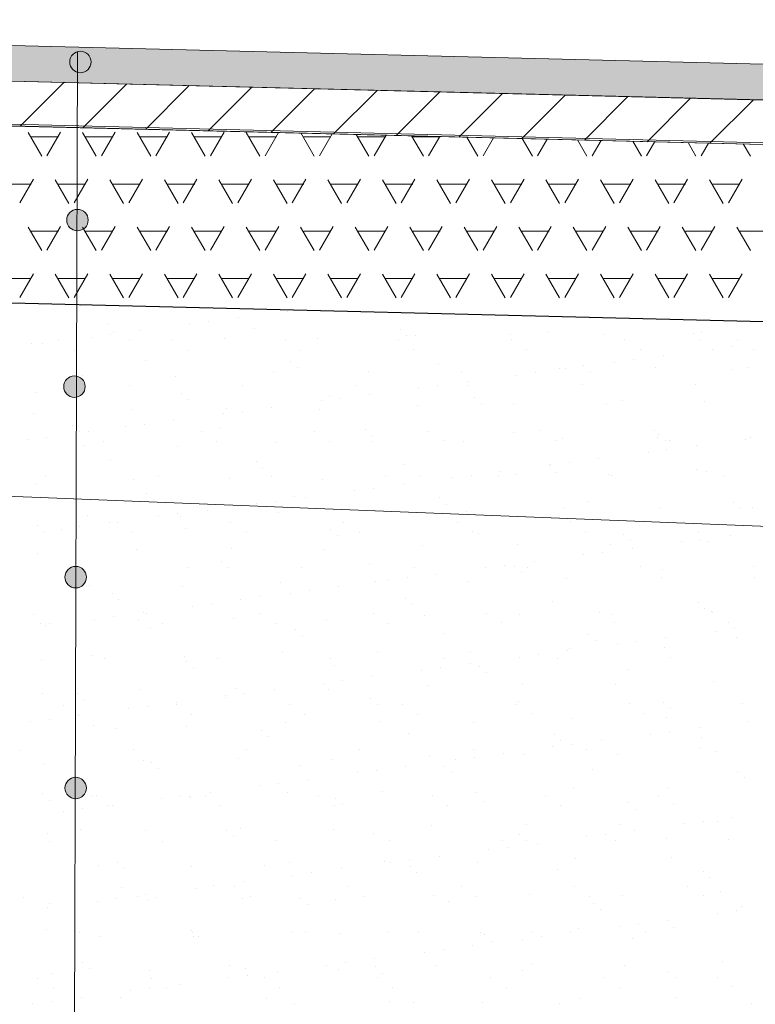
# Model space of a CAD drawing. Header units: metres. Extents: x 561538 to 562530, y 6580867 to 6581188.
# Tile 38 of 78: x 562509.93 to 562510.96, y 6580870.53 to 6580871.9. Entities that reach past the tile are written whole.
import ezdxf

# ---------------------------------------------------------------- set-up
doc = ezdxf.new("R2010")
doc.units = ezdxf.units.M
for name, color, linetype, lineweight in [('KLM_hatch-soidutee-asfalt-tyyp2', 253, 'Continuous', 9), ('KLM_horisontaal', 154, 'Continuous', 9), ('KLM_lõige', 7, 'Continuous', 9)]:
    doc.layers.add(name, color=color, linetype=linetype, lineweight=lineweight)

msp = doc.modelspace()

# ---------------------------------------------------------------- hatches: boundary and pattern name
at = {"layer": 'KLM_hatch-soidutee-asfalt-tyyp2'}
msp.add_hatch(color=254, dxfattribs=at).paths.add_polyline_path([(562508.4777, 6580871.9014), (562508.4777, 6580871.8514), (562514.4777, 6580871.7014), (562514.4777, 6580871.7514)])
at = {"layer": 'KLM_lõige'}
h = msp.add_hatch(color=1, dxfattribs=at)
edge = h.paths.add_edge_path()
edge.add_arc((562510.012, 6580871.8424), 0.015, 0, 360)
h = msp.add_hatch(color=1, dxfattribs=at)
edge = h.paths.add_edge_path()
edge.add_arc((562510.0079, 6580871.6214), 0.015, 0, 360)
h = msp.add_hatch(color=1, dxfattribs=at)
edge = h.paths.add_edge_path()
edge.add_arc((562510.0037, 6580871.3887), 0.015, 0, 360)
h = msp.add_hatch(color=1, dxfattribs=at)
edge = h.paths.add_edge_path()
edge.add_arc((562510.0054, 6580871.1224), 0.015, 0, 360)
h = msp.add_hatch(color=1, dxfattribs=at)
edge = h.paths.add_edge_path()
edge.add_arc((562510.0054, 6580870.8277), 0.015, 0, 360)

# ---------------------------------------------------------------- linework, layer by layer
at = {"layer": 'KLM_hatch-soidutee-asfalt-tyyp2', "color": 253}
for p, q in [((562514.4777, 6580871.7514), (562508.4777, 6580871.9014)), ((562508.4777, 6580871.8514), (562514.4777, 6580871.7014)), ((562514.5277, 6580871.7002), (562508.4777, 6580871.8514)), ((562509.9276, 6580871.7525), (562509.9888, 6580871.8136)), ((562510.0152, 6580871.7503), (562510.0764, 6580871.8115)), ((562510.1029, 6580871.7482), (562510.164, 6580871.8093)), ((562510.1905, 6580871.746), (562510.2516, 6580871.8071)), ((562510.2782, 6580871.7438), (562510.3392, 6580871.8049)), ((562510.3658, 6580871.7417), (562510.4268, 6580871.8027)), ((562510.4535, 6580871.7395), (562510.5144, 6580871.8005)), ((562510.5411, 6580871.7374), (562510.6021, 6580871.7983)), ((562510.6288, 6580871.7352), (562510.6897, 6580871.7961)), ((562508.4277, 6580871.7893), (562514.5277, 6580871.6393)), ((562510.7164, 6580871.7331), (562510.7773, 6580871.7939)), ((562510.8041, 6580871.7309), (562510.8649, 6580871.7917)), ((562510.8917, 6580871.7288), (562510.9525, 6580871.7896))]:
    msp.add_line(p, q, dxfattribs=at)
at = {"layer": 'KLM_horisontaal', "color": 0}
for p, q in [((562508.4777, 6580871.9014), (562514.4777, 6580871.7514)), ((562508.4277, 6580871.8527), (562514.5277, 6580871.7002)), ((562508.475, 6580871.7915), (562514.475, 6580871.6415)), ((562508.4687, 6580871.5415), (562514.4687, 6580871.3915)), ((562508.5021, 6580871.2919), (562516.2517, 6580870.9819))]:
    msp.add_line(p, q, dxfattribs=at)
at = {"layer": 'KLM_lõige', "linetype": 'Continuous'}
msp.add_line((562509.9922, 6580866.7857, 1.109), (562510.0081, 6580871.8559, 0.0359), dxfattribs=at)
at = {"layer": 'KLM_lõige', "color": 7}
for p, q in [((562514.4777, 6580871.6413), (562508.4277, 6580871.7893)), ((562509.9579, 6580871.7107), (562509.9388, 6580871.7437)), ((562509.9652, 6580871.7114), (562509.9843, 6580871.7444)), ((562510.0341, 6580871.7107), (562510.015, 6580871.7437)), ((562510.0414, 6580871.7114), (562510.0605, 6580871.7444)), ((562510.1103, 6580871.7107), (562510.0912, 6580871.7437)), ((562510.1176, 6580871.7114), (562510.1367, 6580871.7444)), ((562510.1865, 6580871.7107), (562510.1674, 6580871.7437)), ((562510.1938, 6580871.7114), (562510.2129, 6580871.7444)), ((562510.2627, 6580871.7107), (562510.2436, 6580871.7437)), ((562510.27, 6580871.7114), (562510.2888, 6580871.7438)), ((562510.3389, 6580871.7107), (562510.3202, 6580871.7431)), ((562510.3462, 6580871.7114), (562510.3639, 6580871.742)), ((562510.4151, 6580871.7107), (562510.3975, 6580871.7412)), ((562510.4224, 6580871.7114), (562510.4391, 6580871.7401)), ((562509.9431, 6580871.7377), (562509.9812, 6580871.7377)), ((562510.0193, 6580871.7377), (562510.0574, 6580871.7377)), ((562510.0955, 6580871.7377), (562510.1336, 6580871.7377)), ((562510.1717, 6580871.7377), (562510.2098, 6580871.7377)), ((562510.2479, 6580871.7377), (562510.286, 6580871.7377)), ((562510.3241, 6580871.7377), (562510.3622, 6580871.7377)), ((562510.4003, 6580871.7377), (562510.4384, 6580871.7377)), ((562510.4913, 6580871.7107), (562510.4748, 6580871.7393)), ((562510.4765, 6580871.7377), (562510.5146, 6580871.7377)), ((562510.4986, 6580871.7114), (562510.5142, 6580871.7383)), ((562510.5675, 6580871.7107), (562510.5521, 6580871.7374)), ((562510.5748, 6580871.7114), (562510.5893, 6580871.7365)), ((562510.6437, 6580871.7107), (562510.6294, 6580871.7355)), ((562510.651, 6580871.7114), (562510.6645, 6580871.7346)), ((562510.7199, 6580871.7107), (562510.7067, 6580871.7336)), ((562510.7272, 6580871.7114), (562510.7396, 6580871.7328)), ((562510.7961, 6580871.7107), (562510.784, 6580871.7317)), ((562510.8034, 6580871.7114), (562510.8147, 6580871.731)), ((562510.8723, 6580871.7107), (562510.8613, 6580871.7298)), ((562510.8796, 6580871.7114), (562510.8899, 6580871.7291)), ((562510.9485, 6580871.7107), (562510.9385, 6580871.7279)), ((562509.905, 6580871.6717), (562509.9431, 6580871.6717)), ((562509.9271, 6580871.6454), (562509.9462, 6580871.6784)), ((562509.996, 6580871.6447), (562509.9769, 6580871.6777)), ((562509.9812, 6580871.6717), (562510.0193, 6580871.6717)), ((562510.0033, 6580871.6454), (562510.0224, 6580871.6784)), ((562510.0722, 6580871.6447), (562510.0531, 6580871.6777)), ((562510.0574, 6580871.6717), (562510.0955, 6580871.6717)), ((562510.0795, 6580871.6454), (562510.0986, 6580871.6784)), ((562510.1484, 6580871.6447), (562510.1293, 6580871.6777)), ((562510.1336, 6580871.6717), (562510.1717, 6580871.6717)), ((562510.1557, 6580871.6454), (562510.1748, 6580871.6784)), ((562510.2246, 6580871.6447), (562510.2055, 6580871.6777)), ((562510.2098, 6580871.6717), (562510.2479, 6580871.6717)), ((562510.2319, 6580871.6454), (562510.251, 6580871.6784)), ((562510.3008, 6580871.6447), (562510.2817, 6580871.6777)), ((562510.286, 6580871.6717), (562510.3241, 6580871.6717)), ((562510.3081, 6580871.6454), (562510.3272, 6580871.6784)), ((562510.377, 6580871.6447), (562510.3579, 6580871.6777)), ((562510.3622, 6580871.6717), (562510.4003, 6580871.6717)), ((562510.3843, 6580871.6454), (562510.4034, 6580871.6784)), ((562510.4532, 6580871.6447), (562510.4341, 6580871.6777)), ((562510.4384, 6580871.6717), (562510.4765, 6580871.6717)), ((562510.4605, 6580871.6454), (562510.4796, 6580871.6784)), ((562510.5294, 6580871.6447), (562510.5103, 6580871.6777)), ((562510.5146, 6580871.6717), (562510.5527, 6580871.6717)), ((562510.5367, 6580871.6454), (562510.5558, 6580871.6784)), ((562510.6056, 6580871.6447), (562510.5865, 6580871.6777)), ((562510.5908, 6580871.6717), (562510.6289, 6580871.6717)), ((562510.6129, 6580871.6454), (562510.632, 6580871.6784)), ((562510.6818, 6580871.6447), (562510.6627, 6580871.6777)), ((562510.667, 6580871.6717), (562510.7051, 6580871.6717)), ((562510.6891, 6580871.6454), (562510.7082, 6580871.6784)), ((562510.758, 6580871.6447), (562510.7389, 6580871.6777)), ((562510.7432, 6580871.6717), (562510.7813, 6580871.6717)), ((562510.7653, 6580871.6454), (562510.7844, 6580871.6784)), ((562510.8342, 6580871.6447), (562510.8151, 6580871.6777)), ((562510.8194, 6580871.6717), (562510.8575, 6580871.6717)), ((562510.8415, 6580871.6454), (562510.8606, 6580871.6784)), ((562510.9104, 6580871.6447), (562510.8913, 6580871.6777)), ((562510.8956, 6580871.6717), (562510.9337, 6580871.6717)), ((562510.9177, 6580871.6454), (562510.9368, 6580871.6784)), ((562509.9579, 6580871.5787), (562509.9388, 6580871.6117)), ((562509.9431, 6580871.6057), (562509.9812, 6580871.6057)), ((562509.9652, 6580871.5794), (562509.9843, 6580871.6124)), ((562510.0341, 6580871.5787), (562510.015, 6580871.6117)), ((562510.0193, 6580871.6057), (562510.0574, 6580871.6057)), ((562510.0414, 6580871.5794), (562510.0605, 6580871.6124)), ((562510.1103, 6580871.5787), (562510.0912, 6580871.6117)), ((562510.0955, 6580871.6057), (562510.1336, 6580871.6057)), ((562510.1176, 6580871.5794), (562510.1367, 6580871.6124)), ((562510.1865, 6580871.5787), (562510.1674, 6580871.6117)), ((562510.1717, 6580871.6057), (562510.2098, 6580871.6057)), ((562510.1938, 6580871.5794), (562510.2129, 6580871.6124)), ((562510.2627, 6580871.5787), (562510.2436, 6580871.6117)), ((562510.2479, 6580871.6057), (562510.286, 6580871.6057)), ((562510.27, 6580871.5794), (562510.2891, 6580871.6124)), ((562510.3389, 6580871.5787), (562510.3198, 6580871.6117)), ((562510.3241, 6580871.6057), (562510.3622, 6580871.6057)), ((562510.3462, 6580871.5794), (562510.3653, 6580871.6124)), ((562510.4151, 6580871.5787), (562510.396, 6580871.6117)), ((562510.4003, 6580871.6057), (562510.4384, 6580871.6057)), ((562510.4224, 6580871.5794), (562510.4415, 6580871.6124)), ((562510.4913, 6580871.5787), (562510.4722, 6580871.6117)), ((562510.4765, 6580871.6057), (562510.5146, 6580871.6057)), ((562510.4986, 6580871.5794), (562510.5177, 6580871.6124)), ((562510.5675, 6580871.5787), (562510.5484, 6580871.6117)), ((562510.5527, 6580871.6057), (562510.5908, 6580871.6057)), ((562510.5748, 6580871.5794), (562510.5939, 6580871.6124)), ((562510.6437, 6580871.5787), (562510.6246, 6580871.6117)), ((562510.6289, 6580871.6057), (562510.667, 6580871.6057)), ((562510.651, 6580871.5794), (562510.6701, 6580871.6124)), ((562510.7199, 6580871.5787), (562510.7008, 6580871.6117)), ((562510.7051, 6580871.6057), (562510.7432, 6580871.6057)), ((562510.7272, 6580871.5794), (562510.7463, 6580871.6124)), ((562510.7961, 6580871.5787), (562510.777, 6580871.6117)), ((562510.7813, 6580871.6057), (562510.8194, 6580871.6057)), ((562510.8034, 6580871.5794), (562510.8225, 6580871.6124)), ((562510.8723, 6580871.5787), (562510.8532, 6580871.6117)), ((562510.8575, 6580871.6057), (562510.8956, 6580871.6057)), ((562510.8796, 6580871.5794), (562510.8987, 6580871.6124)), ((562510.9485, 6580871.5787), (562510.9294, 6580871.6117)), ((562510.9337, 6580871.6057), (562510.9718, 6580871.6057)), ((562508.4687, 6580871.5415), (562514.4687, 6580871.3915)), ((562509.905, 6580871.5397), (562509.9431, 6580871.5397)), ((562509.9271, 6580871.5134), (562509.9462, 6580871.5464)), ((562509.996, 6580871.5128), (562509.9769, 6580871.5458)), ((562509.9812, 6580871.5397), (562510.0193, 6580871.5397)), ((562510.0033, 6580871.5134), (562510.0224, 6580871.5464)), ((562510.0722, 6580871.5128), (562510.0531, 6580871.5458)), ((562510.0574, 6580871.5397), (562510.0955, 6580871.5397)), ((562510.0795, 6580871.5134), (562510.0986, 6580871.5464)), ((562510.1484, 6580871.5128), (562510.1293, 6580871.5458)), ((562510.1336, 6580871.5397), (562510.1717, 6580871.5397)), ((562510.1557, 6580871.5134), (562510.1748, 6580871.5464)), ((562510.2246, 6580871.5128), (562510.2055, 6580871.5458)), ((562510.2098, 6580871.5397), (562510.2479, 6580871.5397)), ((562510.2319, 6580871.5134), (562510.251, 6580871.5464)), ((562510.3008, 6580871.5128), (562510.2817, 6580871.5458)), ((562510.286, 6580871.5397), (562510.3241, 6580871.5397)), ((562510.3081, 6580871.5134), (562510.3272, 6580871.5464)), ((562510.377, 6580871.5128), (562510.3579, 6580871.5458)), ((562510.3622, 6580871.5397), (562510.4003, 6580871.5397)), ((562510.3843, 6580871.5134), (562510.4034, 6580871.5464)), ((562510.4532, 6580871.5128), (562510.4341, 6580871.5458)), ((562510.4384, 6580871.5397), (562510.4765, 6580871.5397)), ((562510.4605, 6580871.5134), (562510.4796, 6580871.5464)), ((562510.5294, 6580871.5128), (562510.5103, 6580871.5458)), ((562510.5146, 6580871.5397), (562510.5527, 6580871.5397)), ((562510.5367, 6580871.5134), (562510.5558, 6580871.5464)), ((562510.6056, 6580871.5128), (562510.5865, 6580871.5458)), ((562510.5908, 6580871.5397), (562510.6289, 6580871.5397)), ((562510.6129, 6580871.5134), (562510.632, 6580871.5464)), ((562510.6818, 6580871.5128), (562510.6627, 6580871.5458)), ((562510.667, 6580871.5397), (562510.7051, 6580871.5397)), ((562510.6891, 6580871.5134), (562510.7082, 6580871.5464)), ((562510.758, 6580871.5128), (562510.7389, 6580871.5458)), ((562510.7432, 6580871.5397), (562510.7813, 6580871.5397)), ((562510.7653, 6580871.5134), (562510.7844, 6580871.5464)), ((562510.8342, 6580871.5128), (562510.8151, 6580871.5458)), ((562510.8194, 6580871.5397), (562510.8575, 6580871.5397)), ((562510.8415, 6580871.5134), (562510.8606, 6580871.5464)), ((562510.9104, 6580871.5128), (562510.8913, 6580871.5458)), ((562510.8956, 6580871.5397), (562510.9337, 6580871.5397)), ((562510.9177, 6580871.5134), (562510.9368, 6580871.5464))]:
    msp.add_line(p, q, dxfattribs=at)
at = {"layer": 'KLM_lõige'}
for p, q in [((562514.4633, 6580871.3917), (562508.4921, 6580871.5417)), ((562510.0117, 6580871.5019), (562510.0117, 6580871.5019)), ((562510.3015, 6580871.4939), (562510.3015, 6580871.4939)), ((562510.1912, 6580871.4794), (562510.1912, 6580871.4794)), ((562510.2325, 6580871.4849), (562510.2325, 6580871.4849)), ((562510.0494, 6580871.4748), (562510.0494, 6580871.4748)), ((562510.0588, 6580871.4662), (562510.0588, 6580871.4662)), ((562510.0958, 6580871.4669), (562510.0958, 6580871.4669)), ((562510.1648, 6580871.4759), (562510.1648, 6580871.4759)), ((562510.2557, 6580871.4703), (562510.2557, 6580871.4703)), ((562510.459, 6580871.4686), (562510.459, 6580871.4686)), ((562510.8806, 6580871.4663), (562510.8806, 6580871.4663)), ((562509.9819, 6580871.4528), (562509.9819, 6580871.4528)), ((562510.028, 6580871.4579), (562510.028, 6580871.4579)), ((562510.0545, 6580871.4614), (562510.0545, 6580871.4614)), ((562510.0803, 6580871.4542), (562510.0803, 6580871.4542)), ((562510.14, 6580871.4531), (562510.14, 6580871.4531)), ((562510.2133, 6580871.4559), (562510.2133, 6580871.4559)), ((562510.2982, 6580871.4534), (562510.2982, 6580871.4534)), ((562510.3433, 6580871.4553), (562510.3433, 6580871.4553)), ((562510.4564, 6580871.4537), (562510.4564, 6580871.4537)), ((562510.4683, 6580871.46), (562510.4683, 6580871.46)), ((562510.4805, 6580871.4602), (562510.4805, 6580871.4602)), ((562510.6134, 6580871.4619), (562510.6134, 6580871.4619)), ((562510.6146, 6580871.454), (562510.6146, 6580871.454)), ((562510.6653, 6580871.4641), (562510.6653, 6580871.4641)), ((562510.7434, 6580871.4613), (562510.7434, 6580871.4613)), ((562510.7728, 6580871.4543), (562510.7728, 6580871.4543)), ((562510.8685, 6580871.4623), (562510.8685, 6580871.4623)), ((562510.8779, 6580871.4538), (562510.8779, 6580871.4538)), ((562510.931, 6580871.4546), (562510.931, 6580871.4546)), ((562509.9431, 6580871.4493), (562509.9431, 6580871.4493)), ((562509.959, 6580871.4488), (562509.959, 6580871.4488)), ((562510.0033, 6580871.4392), (562510.0033, 6580871.4392)), ((562510.1615, 6580871.4395), (562510.1615, 6580871.4395)), ((562510.3197, 6580871.4398), (562510.3197, 6580871.4398)), ((562510.4779, 6580871.4401), (562510.4779, 6580871.4401)), ((562510.6361, 6580871.4403), (562510.6361, 6580871.4403)), ((562510.7943, 6580871.4406), (562510.7943, 6580871.4406)), ((562510.8953, 6580871.4406), (562510.8953, 6580871.4406)), ((562510.9218, 6580871.4441), (562510.9218, 6580871.4441)), ((562510.9525, 6580871.4409), (562510.9525, 6580871.4409)), ((562510.103, 6580871.4257), (562510.103, 6580871.4257)), ((562510.3063, 6580871.424), (562510.3063, 6580871.424)), ((562510.785, 6580871.4261), (562510.785, 6580871.4261)), ((562510.8263, 6580871.4315), (562510.8263, 6580871.4315)), ((562510.3156, 6580871.4154), (562510.3156, 6580871.4154)), ((562510.415, 6580871.41), (562510.415, 6580871.41)), ((562510.5125, 6580871.4195), (562510.5125, 6580871.4195)), ((562510.6821, 6580871.4143), (562510.6821, 6580871.4143)), ((562510.6896, 6580871.4135), (562510.6896, 6580871.4135)), ((562510.7158, 6580871.4178), (562510.7158, 6580871.4178)), ((562510.7586, 6580871.4226), (562510.7586, 6580871.4226)), ((562510.8151, 6580871.416), (562510.8151, 6580871.416)), ((562510.9221, 6580871.4133), (562510.9221, 6580871.4133)), ((562510.9451, 6580871.4154), (562510.9451, 6580871.4154)), ((562510.0149, 6580871.404), (562510.0149, 6580871.404)), ((562510.1448, 6580871.4033), (562510.1448, 6580871.4033)), ((562510.282, 6580871.4083), (562510.282, 6580871.4083)), ((562510.5449, 6580871.4094), (562510.5449, 6580871.4094)), ((562510.6218, 6580871.4046), (562510.6218, 6580871.4046)), ((562510.6483, 6580871.4081), (562510.6483, 6580871.4081)), ((562510.7252, 6580871.4092), (562510.7252, 6580871.4092)), ((562510.0804, 6580871.3901), (562510.0804, 6580871.3901)), ((562510.2386, 6580871.3903), (562510.2386, 6580871.3903)), ((562510.3968, 6580871.3906), (562510.3968, 6580871.3906)), ((562510.4851, 6580871.3866), (562510.4851, 6580871.3866)), ((562510.5115, 6580871.3901), (562510.5115, 6580871.3901)), ((562510.5528, 6580871.3955), (562510.5528, 6580871.3955)), ((562510.555, 6580871.3909), (562510.555, 6580871.3909)), ((562510.7132, 6580871.3912), (562510.7132, 6580871.3912)), ((562510.8714, 6580871.3915), (562510.8714, 6580871.3915)), ((562509.9503, 6580871.3811), (562509.9503, 6580871.3811)), ((562510.1536, 6580871.3794), (562510.1536, 6580871.3794)), ((562510.1629, 6580871.3708), (562510.1629, 6580871.3708)), ((562510.3483, 6580871.3686), (562510.3483, 6580871.3686)), ((562510.3598, 6580871.3749), (562510.3598, 6580871.3749)), ((562510.3748, 6580871.3721), (562510.3748, 6580871.3721)), ((562510.4161, 6580871.3775), (562510.4161, 6580871.3775)), ((562510.5631, 6580871.3732), (562510.5631, 6580871.3732)), ((562510.7694, 6580871.3687), (562510.7694, 6580871.3687)), ((562510.8838, 6580871.3684), (562510.8838, 6580871.3684)), ((562510.0835, 6580871.3563), (562510.0835, 6580871.3563)), ((562510.2165, 6580871.358), (562510.2165, 6580871.358)), ((562510.2793, 6580871.3595), (562510.2793, 6580871.3595)), ((562510.3465, 6580871.3574), (562510.3465, 6580871.3574)), ((562510.4837, 6580871.3624), (562510.4837, 6580871.3624)), ((562510.5725, 6580871.3646), (562510.5725, 6580871.3646)), ((562510.6166, 6580871.3641), (562510.6166, 6580871.3641)), ((562510.7466, 6580871.3634), (562510.7466, 6580871.3634)), ((562509.9463, 6580871.3514), (562509.9463, 6580871.3514)), ((562510.1426, 6580871.3415), (562510.1426, 6580871.3415)), ((562510.2116, 6580871.3506), (562510.2116, 6580871.3506)), ((562510.238, 6580871.3541), (562510.238, 6580871.3541)), ((562510.0008, 6580871.3348), (562510.0008, 6580871.3348)), ((562510.0749, 6580871.3326), (562510.0749, 6580871.3326)), ((562510.1013, 6580871.3361), (562510.1013, 6580871.3361)), ((562510.2071, 6580871.3303), (562510.2071, 6580871.3303)), ((562510.4104, 6580871.3286), (562510.4104, 6580871.3286)), ((562510.8139, 6580871.3271), (562510.8139, 6580871.3271)), ((562509.9381, 6580871.3146), (562509.9381, 6580871.3146)), ((562509.9646, 6580871.318), (562509.9646, 6580871.318)), ((562510.0059, 6580871.3235), (562510.0059, 6580871.3235)), ((562510.0102, 6580871.3262), (562510.0102, 6580871.3262)), ((562510.0229, 6580871.3256), (562510.0229, 6580871.3256)), ((562510.1811, 6580871.3259), (562510.1811, 6580871.3259)), ((562510.3393, 6580871.3262), (562510.3393, 6580871.3262)), ((562510.4198, 6580871.32), (562510.4198, 6580871.32)), ((562510.4975, 6580871.3265), (562510.4975, 6580871.3265)), ((562510.6167, 6580871.3241), (562510.6167, 6580871.3241)), ((562510.6557, 6580871.3268), (562510.6557, 6580871.3268)), ((562510.6771, 6580871.3131), (562510.6771, 6580871.3131)), ((562510.6853, 6580871.3164), (562510.6853, 6580871.3164)), ((562510.8183, 6580871.3181), (562510.8183, 6580871.3181)), ((562510.8199, 6580871.3223), (562510.8199, 6580871.3223)), ((562510.8293, 6580871.3138), (562510.8293, 6580871.3138)), ((562510.8353, 6580871.3134), (562510.8353, 6580871.3134)), ((562510.9421, 6580871.3152), (562510.9421, 6580871.3152)), ((562510.9483, 6580871.3175), (562510.9483, 6580871.3175)), ((562510.0181, 6580871.3061), (562510.0181, 6580871.3061)), ((562510.0443, 6580871.312), (562510.0443, 6580871.312)), ((562510.148, 6580871.3055), (562510.148, 6580871.3055)), ((562510.2025, 6580871.3123), (562510.2025, 6580871.3123)), ((562510.2852, 6580871.3104), (562510.2852, 6580871.3104)), ((562510.3607, 6580871.3126), (562510.3607, 6580871.3126)), ((562510.4182, 6580871.3121), (562510.4182, 6580871.3121)), ((562510.5189, 6580871.3128), (562510.5189, 6580871.3128)), ((562510.5481, 6580871.3115), (562510.5481, 6580871.3115)), ((562510.8318, 6580871.3007), (562510.8318, 6580871.3007)), ((562510.8731, 6580871.3061), (562510.8731, 6580871.3061)), ((562510.0544, 6580871.2857), (562510.0544, 6580871.2857)), ((562510.7364, 6580871.2881), (562510.7364, 6580871.2881)), ((562510.8054, 6580871.2972), (562510.8054, 6580871.2972)), ((562510.2577, 6580871.284), (562510.2577, 6580871.284)), ((562510.267, 6580871.2754), (562510.267, 6580871.2754)), ((562510.464, 6580871.2795), (562510.464, 6580871.2795)), ((562510.6672, 6580871.2778), (562510.6672, 6580871.2778)), ((562510.6687, 6580871.2792), (562510.6687, 6580871.2792)), ((562510.6951, 6580871.2827), (562510.6951, 6580871.2827)), ((562510.8735, 6580871.2733), (562510.8735, 6580871.2733)), ((562509.9632, 6580871.2626), (562509.9632, 6580871.2626)), ((562510.0867, 6580871.2585), (562510.0867, 6580871.2585)), ((562510.1214, 6580871.2629), (562510.1214, 6580871.2629)), ((562510.2197, 6580871.2602), (562510.2197, 6580871.2602)), ((562510.2796, 6580871.2631), (562510.2796, 6580871.2631)), ((562510.3497, 6580871.2595), (562510.3497, 6580871.2595)), ((562510.4378, 6580871.2634), (562510.4378, 6580871.2634)), ((562510.4869, 6580871.2645), (562510.4869, 6580871.2645)), ((562510.5319, 6580871.2612), (562510.5319, 6580871.2612)), ((562510.5584, 6580871.2647), (562510.5584, 6580871.2647)), ((562510.596, 6580871.2637), (562510.596, 6580871.2637)), ((562510.5997, 6580871.2701), (562510.5997, 6580871.2701)), ((562510.6198, 6580871.2662), (562510.6198, 6580871.2662)), ((562510.6766, 6580871.2692), (562510.6766, 6580871.2692)), ((562510.7498, 6580871.2655), (562510.7498, 6580871.2655)), ((562510.7542, 6580871.264), (562510.7542, 6580871.264)), ((562510.887, 6580871.2705), (562510.887, 6580871.2705)), ((562510.9124, 6580871.2643), (562510.9124, 6580871.2643)), ((562509.9495, 6580871.2535), (562509.9495, 6580871.2535)), ((562510.4216, 6580871.2467), (562510.4216, 6580871.2467)), ((562510.4629, 6580871.2521), (562510.4629, 6580871.2521)), ((562510.105, 6580871.2394), (562510.105, 6580871.2394)), ((562510.1143, 6580871.2308), (562510.1143, 6580871.2308)), ((562510.3112, 6580871.2349), (562510.3112, 6580871.2349)), ((562510.3262, 6580871.2341), (562510.3262, 6580871.2341)), ((562510.3952, 6580871.2432), (562510.3952, 6580871.2432)), ((562510.5145, 6580871.2332), (562510.5145, 6580871.2332)), ((562510.2584, 6580871.2252), (562510.2584, 6580871.2252)), ((562510.2849, 6580871.2287), (562510.2849, 6580871.2287)), ((562510.5239, 6580871.2246), (562510.5239, 6580871.2246)), ((562510.6885, 6580871.2185), (562510.6885, 6580871.2185)), ((562510.7208, 6580871.2287), (562510.7208, 6580871.2287)), ((562510.8215, 6580871.2202), (562510.8215, 6580871.2202)), ((562510.9241, 6580871.2269), (562510.9241, 6580871.2269)), ((562510.9334, 6580871.2184), (562510.9334, 6580871.2184)), ((562510.9515, 6580871.2196), (562510.9515, 6580871.2196)), ((562510.0213, 6580871.2082), (562510.0213, 6580871.2082)), ((562510.1217, 6580871.2072), (562510.1217, 6580871.2072)), ((562510.1481, 6580871.2107), (562510.1481, 6580871.2107)), ((562510.1512, 6580871.2076), (562510.1512, 6580871.2076)), ((562510.1894, 6580871.2161), (562510.1894, 6580871.2161)), ((562510.2884, 6580871.2125), (562510.2884, 6580871.2125)), ((562510.4214, 6580871.2142), (562510.4214, 6580871.2142)), ((562510.5513, 6580871.2136), (562510.5513, 6580871.2136)), ((562509.9523, 6580871.1948), (562509.9523, 6580871.1948)), ((562510.0114, 6580871.1927), (562510.0114, 6580871.1927)), ((562510.0527, 6580871.1981), (562510.0527, 6580871.1981)), ((562510.0639, 6580871.1984), (562510.0639, 6580871.1984)), ((562510.1585, 6580871.1903), (562510.1585, 6580871.1903)), ((562510.2221, 6580871.1987), (562510.2221, 6580871.1987)), ((562510.3803, 6580871.199), (562510.3803, 6580871.199)), ((562510.5385, 6580871.1993), (562510.5385, 6580871.1993)), ((562510.6967, 6580871.1996), (562510.6967, 6580871.1996)), ((562510.8549, 6580871.1999), (562510.8549, 6580871.1999)), ((562509.9616, 6580871.1862), (562509.9616, 6580871.1862)), ((562509.985, 6580871.1892), (562509.985, 6580871.1892)), ((562510.0853, 6580871.1848), (562510.0853, 6580871.1848)), ((562510.2435, 6580871.1851), (562510.2435, 6580871.1851)), ((562510.3618, 6580871.1886), (562510.3618, 6580871.1886)), ((562510.3712, 6580871.18), (562510.3712, 6580871.18)), ((562510.4017, 6580871.1853), (562510.4017, 6580871.1853)), ((562510.5599, 6580871.1856), (562510.5599, 6580871.1856)), ((562510.5681, 6580871.1841), (562510.5681, 6580871.1841)), ((562510.7181, 6580871.1859), (562510.7181, 6580871.1859)), ((562510.7713, 6580871.1823), (562510.7713, 6580871.1823)), ((562510.8763, 6580871.1862), (562510.8763, 6580871.1862)), ((562510.92, 6580871.1808), (562510.92, 6580871.1808)), ((562510.2229, 6580871.1623), (562510.2229, 6580871.1623)), ((562510.4901, 6580871.1666), (562510.4901, 6580871.1666)), ((562510.623, 6580871.1683), (562510.623, 6580871.1683)), ((562510.753, 6580871.1677), (562510.753, 6580871.1677)), ((562510.7807, 6580871.1738), (562510.7807, 6580871.1738)), ((562510.7832, 6580871.1628), (562510.7832, 6580871.1628)), ((562510.8522, 6580871.1719), (562510.8522, 6580871.1719)), ((562510.8787, 6580871.1753), (562510.8787, 6580871.1753)), ((562510.8902, 6580871.1726), (562510.8902, 6580871.1726)), ((562509.9527, 6580871.1556), (562509.9527, 6580871.1556)), ((562510.0899, 6580871.1606), (562510.0899, 6580871.1606)), ((562510.3529, 6580871.1616), (562510.3529, 6580871.1616)), ((562510.7155, 6580871.1539), (562510.7155, 6580871.1539)), ((562510.7419, 6580871.1573), (562510.7419, 6580871.1573)), ((562510.0042, 6580871.1354), (562510.0042, 6580871.1354)), ((562510.0058, 6580871.1457), (562510.0058, 6580871.1457)), ((562510.1624, 6580871.1356), (562510.1624, 6580871.1356)), ((562510.2091, 6580871.144), (562510.2091, 6580871.144)), ((562510.2185, 6580871.1354), (562510.2185, 6580871.1354)), ((562510.3206, 6580871.1359), (562510.3206, 6580871.1359)), ((562510.4154, 6580871.1395), (562510.4154, 6580871.1395)), ((562510.4788, 6580871.1362), (562510.4788, 6580871.1362)), ((562510.5788, 6580871.1359), (562510.5788, 6580871.1359)), ((562510.6052, 6580871.1393), (562510.6052, 6580871.1393)), ((562510.6186, 6580871.1378), (562510.6186, 6580871.1378)), ((562510.637, 6580871.1365), (562510.637, 6580871.1365)), ((562510.6465, 6580871.1448), (562510.6465, 6580871.1448)), ((562510.7952, 6580871.1368), (562510.7952, 6580871.1368)), ((562510.9534, 6580871.1371), (562510.9534, 6580871.1371)), ((562510.4685, 6580871.1213), (562510.4685, 6580871.1213)), ((562510.5098, 6580871.1268), (562510.5098, 6580871.1268)), ((562510.628, 6580871.1292), (562510.628, 6580871.1292)), ((562510.6917, 6580871.1207), (562510.6917, 6580871.1207)), ((562510.8247, 6580871.1224), (562510.8247, 6580871.1224)), ((562510.8249, 6580871.1333), (562510.8249, 6580871.1333)), ((562510.9547, 6580871.1217), (562510.9547, 6580871.1217)), ((562510.0245, 6580871.1103), (562510.0245, 6580871.1103)), ((562510.1544, 6580871.1097), (562510.1544, 6580871.1097)), ((562510.2916, 6580871.1146), (562510.2916, 6580871.1146)), ((562510.373, 6580871.1088), (562510.373, 6580871.1088)), ((562510.4246, 6580871.1163), (562510.4246, 6580871.1163)), ((562510.442, 6580871.1178), (562510.442, 6580871.1178)), ((562510.5545, 6580871.1157), (562510.5545, 6580871.1157)), ((562510.0564, 6580871.0994), (562510.0564, 6580871.0994)), ((562510.2626, 6580871.0949), (562510.2626, 6580871.0949)), ((562510.3053, 6580871.0998), (562510.3053, 6580871.0998)), ((562510.3317, 6580871.1033), (562510.3317, 6580871.1033)), ((562510.4659, 6580871.0932), (562510.4659, 6580871.0932)), ((562510.0657, 6580871.0908), (562510.0657, 6580871.0908)), ((562510.1685, 6580871.0818), (562510.1685, 6580871.0818)), ((562510.195, 6580871.0853), (562510.195, 6580871.0853)), ((562510.2363, 6580871.0908), (562510.2363, 6580871.0908)), ((562510.4753, 6580871.0846), (562510.4753, 6580871.0846)), ((562510.6722, 6580871.0887), (562510.6722, 6580871.0887)), ((562510.8755, 6580871.0869), (562510.8755, 6580871.0869)), ((562509.9467, 6580871.0709), (562509.9467, 6580871.0709)), ((562510.0582, 6580871.0673), (562510.0582, 6580871.0673)), ((562510.0995, 6580871.0728), (562510.0995, 6580871.0728)), ((562510.1049, 6580871.0712), (562510.1049, 6580871.0712)), ((562510.2631, 6580871.0715), (562510.2631, 6580871.0715)), ((562510.4213, 6580871.0718), (562510.4213, 6580871.0718)), ((562510.4933, 6580871.0687), (562510.4933, 6580871.0687)), ((562510.5795, 6580871.0721), (562510.5795, 6580871.0721)), ((562510.6262, 6580871.0704), (562510.6262, 6580871.0704)), ((562510.7377, 6580871.0724), (562510.7377, 6580871.0724)), ((562510.7562, 6580871.0698), (562510.7562, 6580871.0698)), ((562510.8848, 6580871.0784), (562510.8848, 6580871.0784)), ((562510.8934, 6580871.0747), (562510.8934, 6580871.0747)), ((562510.8959, 6580871.0727), (562510.8959, 6580871.0727)), ((562509.9559, 6580871.0577), (562509.9559, 6580871.0577)), ((562509.9628, 6580871.0548), (562509.9628, 6580871.0548)), ((562509.9682, 6580871.0573), (562509.9682, 6580871.0573)), ((562510.0318, 6580871.0638), (562510.0318, 6580871.0638)), ((562510.0931, 6580871.0627), (562510.0931, 6580871.0627)), ((562510.1264, 6580871.0576), (562510.1264, 6580871.0576)), ((562510.2261, 6580871.0644), (562510.2261, 6580871.0644)), ((562510.2846, 6580871.0579), (562510.2846, 6580871.0579)), ((562510.3561, 6580871.0638), (562510.3561, 6580871.0638)), ((562510.4428, 6580871.0581), (562510.4428, 6580871.0581)), ((562510.601, 6580871.0584), (562510.601, 6580871.0584)), ((562510.7591, 6580871.0587), (562510.7591, 6580871.0587)), ((562510.9173, 6580871.059), (562510.9173, 6580871.059)), ((562510.1099, 6580871.0503), (562510.1099, 6580871.0503)), ((562510.3132, 6580871.0486), (562510.3132, 6580871.0486)), ((562510.3226, 6580871.04), (562510.3226, 6580871.04)), ((562510.5195, 6580871.0441), (562510.5195, 6580871.0441)), ((562510.7228, 6580871.0424), (562510.7228, 6580871.0424)), ((562510.8991, 6580871.0465), (562510.8991, 6580871.0465)), ((562510.9255, 6580871.05), (562510.9255, 6580871.05)), ((562510.7321, 6580871.0338), (562510.7321, 6580871.0338)), ((562510.7623, 6580871.0285), (562510.7623, 6580871.0285)), ((562510.7888, 6580871.032), (562510.7888, 6580871.032)), ((562510.8279, 6580871.0245), (562510.8279, 6580871.0245)), ((562510.8301, 6580871.0374), (562510.8301, 6580871.0374)), ((562510.929, 6580871.0379), (562510.929, 6580871.0379)), ((562510.0277, 6580871.0124), (562510.0277, 6580871.0124)), ((562510.1576, 6580871.0118), (562510.1576, 6580871.0118)), ((562510.2948, 6580871.0168), (562510.2948, 6580871.0168)), ((562510.4278, 6580871.0185), (562510.4278, 6580871.0185)), ((562510.5577, 6580871.0178), (562510.5577, 6580871.0178)), ((562510.6256, 6580871.0105), (562510.6256, 6580871.0105)), ((562510.652, 6580871.014), (562510.652, 6580871.014)), ((562510.6933, 6580871.0194), (562510.6933, 6580871.0194)), ((562510.6949, 6580871.0228), (562510.6949, 6580871.0228)), ((562509.9572, 6580871.0057), (562509.9572, 6580871.0057)), ((562510.0453, 6580871.0081), (562510.0453, 6580871.0081)), ((562510.1605, 6580871.004), (562510.1605, 6580871.004)), ((562510.2035, 6580871.0084), (562510.2035, 6580871.0084)), ((562510.3617, 6580871.0087), (562510.3617, 6580871.0087)), ((562510.3668, 6580870.9995), (562510.3668, 6580870.9995)), ((562510.5199, 6580871.009), (562510.5199, 6580871.009)), ((562510.5566, 6580871.0014), (562510.5566, 6580871.0014)), ((562510.57, 6580870.9978), (562510.57, 6580870.9978)), ((562510.6781, 6580871.0093), (562510.6781, 6580871.0093)), ((562510.8363, 6580871.0096), (562510.8363, 6580871.0096)), ((562510.1699, 6580870.9954), (562510.1699, 6580870.9954)), ((562510.4199, 6580870.9834), (562510.4199, 6580870.9834)), ((562510.4889, 6580870.9925), (562510.4889, 6580870.9925)), ((562510.5153, 6580870.996), (562510.5153, 6580870.996)), ((562510.5794, 6580870.9892), (562510.5794, 6580870.9892)), ((562510.7763, 6580870.9933), (562510.7763, 6580870.9933)), ((562510.3521, 6580870.9745), (562510.3521, 6580870.9745)), ((562510.3786, 6580870.978), (562510.3786, 6580870.978)), ((562510.4965, 6580870.9708), (562510.4965, 6580870.9708)), ((562510.6294, 6580870.9725), (562510.6294, 6580870.9725)), ((562510.7594, 6580870.9719), (562510.7594, 6580870.9719)), ((562510.8966, 6580870.9768), (562510.8966, 6580870.9768)), ((562509.9591, 6580870.9599), (562509.9591, 6580870.9599)), ((562510.0078, 6580870.9594), (562510.0078, 6580870.9594)), ((562510.0963, 6580870.9648), (562510.0963, 6580870.9648)), ((562510.2154, 6580870.9565), (562510.2154, 6580870.9565)), ((562510.2293, 6580870.9665), (562510.2293, 6580870.9665)), ((562510.2418, 6580870.96), (562510.2418, 6580870.96)), ((562510.2831, 6580870.9654), (562510.2831, 6580870.9654)), ((562510.3593, 6580870.9659), (562510.3593, 6580870.9659)), ((562509.9878, 6580870.9437), (562509.9878, 6580870.9437)), ((562510.0172, 6580870.9508), (562510.0172, 6580870.9508)), ((562510.1051, 6580870.942), (562510.1051, 6580870.942)), ((562510.146, 6580870.944), (562510.146, 6580870.944)), ((562510.1464, 6580870.9474), (562510.1464, 6580870.9474)), ((562510.2141, 6580870.9549), (562510.2141, 6580870.9549)), ((562510.3042, 6580870.9443), (562510.3042, 6580870.9443)), ((562510.4173, 6580870.9532), (562510.4173, 6580870.9532)), ((562510.4267, 6580870.9446), (562510.4267, 6580870.9446)), ((562510.4624, 6580870.9446), (562510.4624, 6580870.9446)), ((562510.6206, 6580870.9449), (562510.6206, 6580870.9449)), ((562510.6236, 6580870.9487), (562510.6236, 6580870.9487)), ((562510.7788, 6580870.9452), (562510.7788, 6580870.9452)), ((562510.8269, 6580870.9469), (562510.8269, 6580870.9469)), ((562510.937, 6580870.9454), (562510.937, 6580870.9454)), ((562510.0092, 6580870.9301), (562510.0092, 6580870.9301)), ((562510.0096, 6580870.9294), (562510.0096, 6580870.9294)), ((562510.0786, 6580870.9385), (562510.0786, 6580870.9385)), ((562510.1674, 6580870.9304), (562510.1674, 6580870.9304)), ((562510.3256, 6580870.9306), (562510.3256, 6580870.9306)), ((562510.4838, 6580870.9309), (562510.4838, 6580870.9309)), ((562510.642, 6580870.9312), (562510.642, 6580870.9312)), ((562510.8002, 6580870.9315), (562510.8002, 6580870.9315)), ((562510.8362, 6580870.9384), (562510.8362, 6580870.9384)), ((562509.9419, 6580870.9205), (562509.9419, 6580870.9205)), ((562509.9683, 6580870.924), (562509.9683, 6580870.924)), ((562510.0309, 6580870.9146), (562510.0309, 6580870.9146)), ((562510.298, 6580870.9189), (562510.298, 6580870.9189)), ((562510.431, 6580870.9206), (562510.431, 6580870.9206)), ((562510.5609, 6580870.9199), (562510.5609, 6580870.9199)), ((562510.6981, 6580870.9249), (562510.6981, 6580870.9249)), ((562510.8311, 6580870.9266), (562510.8311, 6580870.9266)), ((562510.9459, 6580870.9211), (562510.9459, 6580870.9211)), ((562510.0613, 6580870.9103), (562510.0613, 6580870.9103)), ((562510.1608, 6580870.9139), (562510.1608, 6580870.9139)), ((562510.2646, 6580870.9086), (562510.2646, 6580870.9086)), ((562510.4709, 6580870.9041), (562510.4709, 6580870.9041)), ((562510.6742, 6580870.9024), (562510.6742, 6580870.9024)), ((562510.8092, 6580870.9031), (562510.8092, 6580870.9031)), ((562510.8356, 6580870.9066), (562510.8356, 6580870.9066)), ((562510.8769, 6580870.912), (562510.8769, 6580870.912)), ((562510.274, 6580870.9), (562510.274, 6580870.9)), ((562510.6835, 6580870.8938), (562510.6835, 6580870.8938)), ((562510.6989, 6580870.8886), (562510.6989, 6580870.8886)), ((562510.7402, 6580870.894), (562510.7402, 6580870.894)), ((562510.8804, 6580870.8979), (562510.8804, 6580870.8979)), ((562509.9281, 6580870.8807), (562509.9281, 6580870.8807)), ((562510.0863, 6580870.8809), (562510.0863, 6580870.8809)), ((562510.2445, 6580870.8812), (562510.2445, 6580870.8812)), ((562510.4027, 6580870.8815), (562510.4027, 6580870.8815)), ((562510.4997, 6580870.8729), (562510.4997, 6580870.8729)), ((562510.5609, 6580870.8818), (562510.5609, 6580870.8818)), ((562510.6034, 6580870.876), (562510.6034, 6580870.876)), ((562510.6326, 6580870.8746), (562510.6326, 6580870.8746)), ((562510.6724, 6580870.8851), (562510.6724, 6580870.8851)), ((562510.7191, 6580870.8821), (562510.7191, 6580870.8821)), ((562510.7626, 6580870.874), (562510.7626, 6580870.874)), ((562510.8773, 6580870.8824), (562510.8773, 6580870.8824)), ((562510.8998, 6580870.879), (562510.8998, 6580870.879)), ((562509.9623, 6580870.862), (562509.9623, 6580870.862)), ((562510.0995, 6580870.8669), (562510.0995, 6580870.8669)), ((562510.1119, 6580870.864), (562510.1119, 6580870.864)), ((562510.2325, 6580870.8686), (562510.2325, 6580870.8686)), ((562510.3182, 6580870.8595), (562510.3182, 6580870.8595)), ((562510.3625, 6580870.868), (562510.3625, 6580870.868)), ((562510.5357, 6580870.8671), (562510.5357, 6580870.8671)), ((562510.5621, 6580870.8706), (562510.5621, 6580870.8706)), ((562510.1213, 6580870.8554), (562510.1213, 6580870.8554)), ((562510.3989, 6580870.8491), (562510.3989, 6580870.8491)), ((562510.4254, 6580870.8526), (562510.4254, 6580870.8526)), ((562510.4667, 6580870.858), (562510.4667, 6580870.858)), ((562510.5215, 6580870.8578), (562510.5215, 6580870.8578)), ((562510.5308, 6580870.8492), (562510.5308, 6580870.8492)), ((562510.7277, 6580870.8533), (562510.7277, 6580870.8533)), ((562510.931, 6580870.8515), (562510.931, 6580870.8515)), ((562510.2886, 6580870.8346), (562510.2886, 6580870.8346)), ((562510.3299, 6580870.84), (562510.3299, 6580870.84)), ((562510.9404, 6580870.843), (562510.9404, 6580870.843)), ((562509.9592, 6580870.8194), (562509.9592, 6580870.8194)), ((562510.1932, 6580870.822), (562510.1932, 6580870.822)), ((562510.2622, 6580870.8311), (562510.2622, 6580870.8311)), ((562510.3012, 6580870.821), (562510.3012, 6580870.821)), ((562510.4342, 6580870.8227), (562510.4342, 6580870.8227)), ((562510.5641, 6580870.8221), (562510.5641, 6580870.8221)), ((562510.7013, 6580870.827), (562510.7013, 6580870.827)), ((562510.8198, 6580870.8179), (562510.8198, 6580870.8179)), ((562510.8343, 6580870.8287), (562510.8343, 6580870.8287)), ((562509.9686, 6580870.8108), (562509.9686, 6580870.8108)), ((562510.0288, 6580870.8165), (562510.0288, 6580870.8165)), ((562510.0341, 6580870.8167), (562510.0341, 6580870.8167)), ((562510.0565, 6580870.804), (562510.0565, 6580870.804)), ((562510.1255, 6580870.8131), (562510.1255, 6580870.8131)), ((562510.1519, 6580870.8166), (562510.1519, 6580870.8166)), ((562510.164, 6580870.816), (562510.164, 6580870.816)), ((562510.1655, 6580870.8149), (562510.1655, 6580870.8149)), ((562510.187, 6580870.8168), (562510.187, 6580870.8168)), ((562510.3452, 6580870.8171), (562510.3452, 6580870.8171)), ((562510.3687, 6580870.8132), (562510.3687, 6580870.8132)), ((562510.3781, 6580870.8046), (562510.3781, 6580870.8046)), ((562510.5034, 6580870.8174), (562510.5034, 6580870.8174)), ((562510.575, 6580870.8087), (562510.575, 6580870.8087)), ((562510.6616, 6580870.8177), (562510.6616, 6580870.8177)), ((562510.683, 6580870.804), (562510.683, 6580870.804)), ((562510.7783, 6580870.8069), (562510.7783, 6580870.8069)), ((562510.8412, 6580870.8043), (562510.8412, 6580870.8043)), ((562509.9887, 6580870.7951), (562509.9887, 6580870.7951)), ((562510.0152, 6580870.7986), (562510.0152, 6580870.7986)), ((562510.0502, 6580870.8029), (562510.0502, 6580870.8029)), ((562510.2084, 6580870.8031), (562510.2084, 6580870.8031)), ((562510.3666, 6580870.8034), (562510.3666, 6580870.8034)), ((562510.5248, 6580870.8037), (562510.5248, 6580870.8037)), ((562510.7877, 6580870.7984), (562510.7877, 6580870.7984)), ((562510.6358, 6580870.7768), (562510.6358, 6580870.7768)), ((562510.856, 6580870.7778), (562510.856, 6580870.7778)), ((562510.8825, 6580870.7812), (562510.8825, 6580870.7812)), ((562510.903, 6580870.7811), (562510.903, 6580870.7811)), ((562510.9238, 6580870.7867), (562510.9238, 6580870.7867)), ((562509.9655, 6580870.7641), (562509.9655, 6580870.7641)), ((562510.0128, 6580870.7703), (562510.0128, 6580870.7703)), ((562510.1027, 6580870.769), (562510.1027, 6580870.769)), ((562510.216, 6580870.7686), (562510.216, 6580870.7686)), ((562510.2357, 6580870.7707), (562510.2357, 6580870.7707)), ((562510.3657, 6580870.7701), (562510.3657, 6580870.7701)), ((562510.4223, 6580870.7641), (562510.4223, 6580870.7641)), ((562510.5029, 6580870.7751), (562510.5029, 6580870.7751)), ((562510.7457, 6580870.7632), (562510.7457, 6580870.7632)), ((562510.7658, 6580870.7761), (562510.7658, 6580870.7761)), ((562510.787, 6580870.7687), (562510.787, 6580870.7687)), ((562509.9691, 6580870.7534), (562509.9691, 6580870.7534)), ((562510.1273, 6580870.7537), (562510.1273, 6580870.7537)), ((562510.2254, 6580870.76), (562510.2254, 6580870.76)), ((562510.2855, 6580870.754), (562510.2855, 6580870.754)), ((562510.4437, 6580870.7543), (562510.4437, 6580870.7543)), ((562510.6019, 6580870.7546), (562510.6019, 6580870.7546)), ((562510.6256, 6580870.7624), (562510.6256, 6580870.7624)), ((562510.6349, 6580870.7538), (562510.6349, 6580870.7538)), ((562510.6503, 6580870.7507), (562510.6503, 6580870.7507)), ((562510.7193, 6580870.7598), (562510.7193, 6580870.7598)), ((562510.7601, 6580870.7549), (562510.7601, 6580870.7549)), ((562510.8318, 6580870.7579), (562510.8318, 6580870.7579)), ((562510.9183, 6580870.7552), (562510.9183, 6580870.7552)), ((562510.5825, 6580870.7418), (562510.5825, 6580870.7418)), ((562510.609, 6580870.7452), (562510.609, 6580870.7452)), ((562510.0633, 6580870.724), (562510.0633, 6580870.724)), ((562510.3044, 6580870.7231), (562510.3044, 6580870.7231)), ((562510.4374, 6580870.7248), (562510.4374, 6580870.7248)), ((562510.4458, 6580870.7238), (562510.4458, 6580870.7238)), ((562510.4722, 6580870.7272), (562510.4722, 6580870.7272)), ((562510.5135, 6580870.7327), (562510.5135, 6580870.7327)), ((562510.5673, 6580870.7242), (562510.5673, 6580870.7242)), ((562510.7045, 6580870.7291), (562510.7045, 6580870.7291)), ((562510.8375, 6580870.7308), (562510.8375, 6580870.7308)), ((562510.0373, 6580870.7188), (562510.0373, 6580870.7188)), ((562510.0727, 6580870.7154), (562510.0727, 6580870.7154)), ((562510.1672, 6580870.7182), (562510.1672, 6580870.7182)), ((562510.2696, 6580870.7195), (562510.2696, 6580870.7195)), ((562510.3355, 6580870.7092), (562510.3355, 6580870.7092)), ((562510.3768, 6580870.7147), (562510.3768, 6580870.7147)), ((562510.4729, 6580870.7178), (562510.4729, 6580870.7178)), ((562510.4822, 6580870.7092), (562510.4822, 6580870.7092)), ((562510.6791, 6580870.7133), (562510.6791, 6580870.7133)), ((562510.8824, 6580870.7115), (562510.8824, 6580870.7115)), ((562510.24, 6580870.6967), (562510.24, 6580870.6967)), ((562510.309, 6580870.7058), (562510.309, 6580870.7058)), ((562510.8918, 6580870.703), (562510.8918, 6580870.703)), ((562510.0698, 6580870.6893), (562510.0698, 6580870.6893)), ((562510.1723, 6580870.6878), (562510.1723, 6580870.6878)), ((562510.1987, 6580870.6912), (562510.1987, 6580870.6912)), ((562510.228, 6580870.6896), (562510.228, 6580870.6896)), ((562510.3862, 6580870.6899), (562510.3862, 6580870.6899)), ((562510.5444, 6580870.6902), (562510.5444, 6580870.6902)), ((562510.7026, 6580870.6905), (562510.7026, 6580870.6905)), ((562510.8608, 6580870.6907), (562510.8608, 6580870.6907)), ((562510.9062, 6580870.6832), (562510.9062, 6580870.6832)), ((562509.933, 6580870.6754), (562509.933, 6580870.6754)), ((562510.0356, 6580870.6698), (562510.0356, 6580870.6698)), ((562510.062, 6580870.6732), (562510.062, 6580870.6732)), ((562510.0912, 6580870.6757), (562510.0912, 6580870.6757)), ((562510.1033, 6580870.6787), (562510.1033, 6580870.6787)), ((562510.1059, 6580870.6712), (562510.1059, 6580870.6712)), ((562510.1169, 6580870.6749), (562510.1169, 6580870.6749)), ((562510.2389, 6580870.6729), (562510.2389, 6580870.6729)), ((562510.2494, 6580870.6759), (562510.2494, 6580870.6759)), ((562510.3202, 6580870.6732), (562510.3202, 6580870.6732)), ((562510.3689, 6580870.6722), (562510.3689, 6580870.6722)), ((562510.4076, 6580870.6762), (562510.4076, 6580870.6762)), ((562510.5061, 6580870.6772), (562510.5061, 6580870.6772)), ((562510.5264, 6580870.6687), (562510.5264, 6580870.6687)), ((562510.5658, 6580870.6765), (562510.5658, 6580870.6765)), ((562510.639, 6580870.6789), (562510.639, 6580870.6789)), ((562510.724, 6580870.6768), (562510.724, 6580870.6768)), ((562510.7297, 6580870.667), (562510.7297, 6580870.667)), ((562510.769, 6580870.6782), (562510.769, 6580870.6782)), ((562510.8822, 6580870.6771), (562510.8822, 6580870.6771)), ((562509.9666, 6580870.6607), (562509.9666, 6580870.6607)), ((562509.9687, 6580870.6662), (562509.9687, 6580870.6662)), ((562510.3295, 6580870.6646), (562510.3295, 6580870.6646)), ((562510.7391, 6580870.6584), (562510.7391, 6580870.6584)), ((562510.9293, 6580870.6559), (562510.9293, 6580870.6559)), ((562510.936, 6580870.6625), (562510.936, 6580870.6625)), ((562510.8338, 6580870.6433), (562510.8338, 6580870.6433)), ((562510.9028, 6580870.6524), (562510.9028, 6580870.6524)), ((562509.9642, 6580870.6303), (562509.9642, 6580870.6303)), ((562510.0102, 6580870.6262), (562510.0102, 6580870.6262)), ((562510.1674, 6580870.6286), (562510.1674, 6580870.6286)), ((562510.1684, 6580870.6265), (562510.1684, 6580870.6265)), ((562510.3076, 6580870.6252), (562510.3076, 6580870.6252)), ((562510.3266, 6580870.6268), (562510.3266, 6580870.6268)), ((562510.4406, 6580870.6269), (562510.4406, 6580870.6269)), ((562510.4848, 6580870.6271), (562510.4848, 6580870.6271)), ((562510.5705, 6580870.6263), (562510.5705, 6580870.6263)), ((562510.643, 6580870.6274), (562510.643, 6580870.6274)), ((562510.6971, 6580870.6253), (562510.6971, 6580870.6253)), ((562510.7077, 6580870.6312), (562510.7077, 6580870.6312)), ((562510.7661, 6580870.6344), (562510.7661, 6580870.6344)), ((562510.7925, 6580870.6379), (562510.7925, 6580870.6379)), ((562510.8012, 6580870.6277), (562510.8012, 6580870.6277)), ((562510.8407, 6580870.6329), (562510.8407, 6580870.6329)), ((562510.0405, 6580870.6209), (562510.0405, 6580870.6209)), ((562510.1704, 6580870.6203), (562510.1704, 6580870.6203)), ((562510.1768, 6580870.62), (562510.1768, 6580870.62)), ((562510.3737, 6580870.6241), (562510.3737, 6580870.6241)), ((562510.577, 6580870.6224), (562510.577, 6580870.6224)), ((562510.5863, 6580870.6138), (562510.5863, 6580870.6138)), ((562510.6294, 6580870.6164), (562510.6294, 6580870.6164)), ((562510.6558, 6580870.6199), (562510.6558, 6580870.6199)), ((562510.7833, 6580870.6179), (562510.7833, 6580870.6179)), ((562510.4926, 6580870.5984), (562510.4926, 6580870.5984)), ((562510.5191, 6580870.6019), (562510.5191, 6580870.6019)), ((562510.5604, 6580870.6073), (562510.5604, 6580870.6073)), ((562510.0147, 6580870.584), (562510.0147, 6580870.584)), ((562510.3823, 6580870.5839), (562510.3823, 6580870.5839)), ((562510.4236, 6580870.5893), (562510.4236, 6580870.5893)), ((562510.9094, 6580870.5853), (562510.9094, 6580870.5853)), ((562510.0241, 6580870.5754), (562510.0241, 6580870.5754)), ((562510.1091, 6580870.5733), (562510.1091, 6580870.5733)), ((562510.221, 6580870.5795), (562510.221, 6580870.5795)), ((562510.2421, 6580870.575), (562510.2421, 6580870.575)), ((562510.2869, 6580870.5713), (562510.2869, 6580870.5713)), ((562510.3559, 6580870.5804), (562510.3559, 6580870.5804)), ((562510.3721, 6580870.5743), (562510.3721, 6580870.5743)), ((562510.4243, 6580870.5778), (562510.4243, 6580870.5778)), ((562510.5093, 6580870.5793), (562510.5093, 6580870.5793)), ((562510.6305, 6580870.5733), (562510.6305, 6580870.5733)), ((562510.6422, 6580870.581), (562510.6422, 6580870.581)), ((562510.7722, 6580870.5804), (562510.7722, 6580870.5804)), ((562510.8338, 6580870.5715), (562510.8338, 6580870.5715)), ((562509.9526, 6580870.5618), (562509.9526, 6580870.5618)), ((562509.9719, 6580870.5683), (562509.9719, 6580870.5683)), ((562510.1108, 6580870.5621), (562510.1108, 6580870.5621)), ((562510.2191, 6580870.5624), (562510.2191, 6580870.5624)), ((562510.2456, 6580870.5659), (562510.2456, 6580870.5659)), ((562510.269, 6580870.5624), (562510.269, 6580870.5624)), ((562510.4272, 6580870.5627), (562510.4272, 6580870.5627)), ((562510.4336, 6580870.5692), (562510.4336, 6580870.5692)), ((562510.5854, 6580870.563), (562510.5854, 6580870.563)), ((562510.7436, 6580870.5632), (562510.7436, 6580870.5632)), ((562510.8432, 6580870.563), (562510.8432, 6580870.563)), ((562510.9018, 6580870.5635), (562510.9018, 6580870.5635)), ((562509.9741, 6580870.5482), (562509.9741, 6580870.5482)), ((562510.0824, 6580870.5444), (562510.0824, 6580870.5444)), ((562510.1088, 6580870.5479), (562510.1088, 6580870.5479)), ((562510.1323, 6580870.5484), (562510.1323, 6580870.5484)), ((562510.1501, 6580870.5533), (562510.1501, 6580870.5533)), ((562510.2905, 6580870.5487), (562510.2905, 6580870.5487)), ((562510.4487, 6580870.549), (562510.4487, 6580870.549)), ((562510.6069, 6580870.5493), (562510.6069, 6580870.5493)), ((562510.7651, 6580870.5496), (562510.7651, 6580870.5496)), ((562510.9233, 6580870.5499), (562510.9233, 6580870.5499)), ((562509.9721, 6580870.5299), (562509.9721, 6580870.5299)), ((562510.0134, 6580870.5353), (562510.0134, 6580870.5353)), ((562510.0683, 6580870.5349), (562510.0683, 6580870.5349)), ((562510.2716, 6580870.5332), (562510.2716, 6580870.5332)), ((562510.4438, 6580870.529), (562510.4438, 6580870.529)), ((562510.7109, 6580870.5334), (562510.7109, 6580870.5334)), ((562510.8439, 6580870.5351), (562510.8439, 6580870.5351)), ((562509.9457, 6580870.5264), (562509.9457, 6580870.5264)), ((562510.3108, 6580870.5273), (562510.3108, 6580870.5273)), ((562510.4778, 6580870.5287), (562510.4778, 6580870.5287)), ((562510.5737, 6580870.5284), (562510.5737, 6580870.5284)), ((562510.6811, 6580870.527), (562510.6811, 6580870.527)), ((562510.9497, 6580870.527), (562510.9497, 6580870.527))]:
    msp.add_line(p, q, dxfattribs=at)
at = {"layer": 'KLM_lõige', "color": 1}
for centre in [(562510.012, 6580871.8424, 0.2307), (562510.0079, 6580871.6214, 0.2307), (562510.0037, 6580871.3887, 0.2307), (562510.0054, 6580871.1224, 0.2307), (562510.0054, 6580870.8277, 0.2307)]:
    msp.add_circle(centre, 0.015, dxfattribs=at)

doc.saveas('drawing.dxf')
